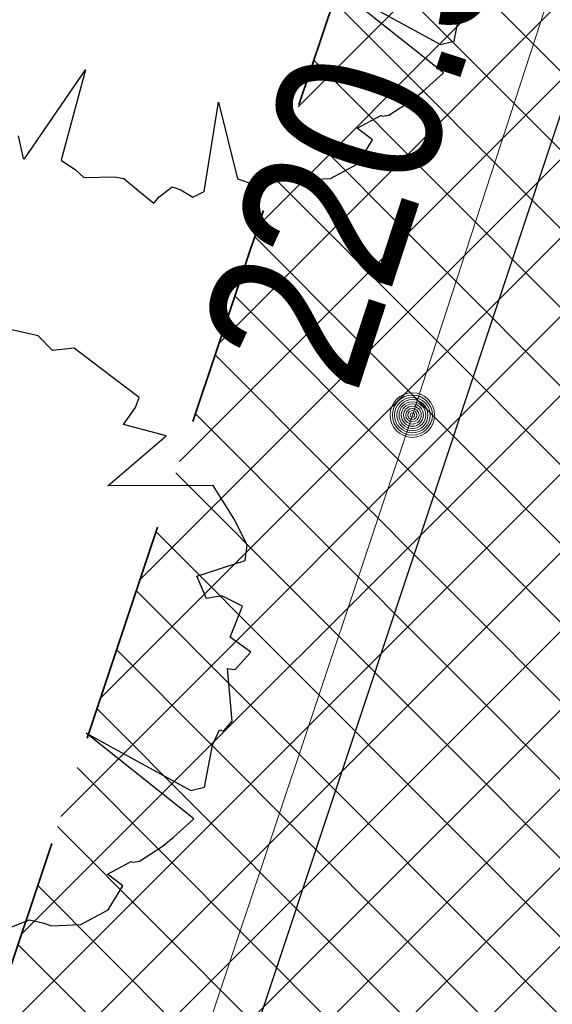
# Model space of a CAD drawing. Header units: metres. Extents: x 6599773 to 13199707, y 5688499 to 11377233.
# Tile 92 of 256: x 6599923.82 to 6599926.22, y 5688798.4 to 5688802.82. Entities that reach past the tile are written whole.
import ezdxf
from ezdxf.enums import TextEntityAlignment as Align

# ---------------------------------------------------------------- set-up
doc = ezdxf.new("R2010")
doc.units = ezdxf.units.M
doc.header["$MEASUREMENT"] = 0
for name, pattern in [('1', [0]), ('BUG', [1.5, 1, -0.5]), ('GUK', [2, 1.5, -0.5])]:
    doc.linetypes.add(name, pattern=pattern)
doc.layers.get('0').update_dxf_attribs({"linetype": 'CONTINUOUS', "lineweight": 5})
for name, color, linetype, lineweight in [('_kolor chodnik', 50, '1', 0), ('_kolor zjazdy kostka', 7, '1', 0), ('_kolor ścieżka', 10, '1', 0), ('_nasadzenia', 72, 'BUG', 30), ('_obrzeze', 10, 'BUG', 35), ('AS__Nowe_granice', 140, 'CONTINUOUS', 30), ('Kontury', 90, 'GUK', 5), ('OTK_L_5', 7, 'CONTINUOUS', 5), ('OTR_T_1', 7, 'CONTINUOUS', 5), ('OTZ_L_1', 7, 'CONTINUOUS', 5)]:
    doc.layers.add(name, color=color, linetype=linetype, lineweight=lineweight)
doc.layers.add('_kolor jezdnia', color=7, linetype='1', lineweight=0, true_color=0x00dbdb)
doc.layers.add('RS-drzewa projektowane', color=7, linetype='CONTINUOUS')
doc.styles.add('STYL_ARIAL', font='ARIALN.TTF', dxfattribs={"width": 0.75, "oblique": 0.1})
pattern_1 = [(45, (0, 0), (-0.1767766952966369, 0.1767766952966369), []), (135, (0, 0), (-0.1767766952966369, -0.1767766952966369), [])]

# ---------------------------------------------------------------- blocks, each defined once
blk = doc.blocks.new('d2')
at = {"layer": '_nasadzenia'}
for p, q in [((-293018.6644100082, 28216.42572959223), (-293018.8558436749, 28216.46941021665)), ((-293018.5676449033, 28216.32748790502), (-293018.6644100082, 28216.42572959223)), ((-293018.421270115, 28216.34265583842), (-293018.5676449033, 28216.32748790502)), ((-293018.2402983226, 28216.20477988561), (-293018.421270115, 28216.34265583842)), ((-293017.9817671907, 28216.00781423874), (-293018.2402983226, 28216.20477988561)), ((-293018.0050329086, 28215.93972023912), (-293017.9817671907, 28216.00781423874)), ((-293018.0871430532, 28215.82655175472), (-293018.0050329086, 28215.93972023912)), ((-293017.7984534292, 28215.74964162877), (-293018.0871430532, 28215.82655175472)), ((-293018.1938077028, 28215.40966504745), (-293017.7984534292, 28215.74964162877)), ((-293017.4792267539, 28215.41244162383), (-293018.1938077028, 28215.40966504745)), ((-293017.3314917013, 28215.17728852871), (-293017.4792267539, 28215.41244162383)), ((-293017.2482667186, 28215.00762989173), (-293017.3314917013, 28215.17728852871)), ((-293017.262052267, 28214.90370684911), (-293017.2482667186, 28215.00762989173)), ((-293017.5911168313, 28214.7988722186), (-293017.262052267, 28214.90370684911)), ((-293017.5240193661, 28214.64558719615), (-293017.5911168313, 28214.7988722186)), ((-293017.4198706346, 28214.66431921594), (-293017.5240193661, 28214.64558719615)), ((-293017.2806340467, 28214.59501953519), (-293017.4198706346, 28214.66431921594)), ((-293017.3634804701, 28214.38433277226), (-293017.2806340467, 28214.59501953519)), ((-293017.2244893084, 28214.28252699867), (-293017.3634804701, 28214.38433277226)), ((-293017.3293743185, 28214.16627670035), (-293017.2244893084, 28214.28252699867)), ((-293017.3515251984, 28213.81535557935), (-293017.3813259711, 28214.17316373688)), ((-293017.3813259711, 28214.17316373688), (-293017.3716003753, 28214.16984078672)), ((-293017.3716003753, 28214.16984078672), (-293017.3293743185, 28214.16627670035)), ((-293017.4071456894, 28213.74987151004), (-293017.3515251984, 28213.81535557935)), ((-293017.4827541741, 28213.65378966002), (-293017.4364681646, 28213.75747156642)), ((-293017.4364681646, 28213.75747156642), (-293017.4072913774, 28213.74750271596)), ((-293018.340181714, 28213.73353405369), (-293017.6313377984, 28213.34606689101)), ((-293017.6100354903, 28213.15411214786), (-293018.340181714, 28213.73353405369)), ((-293017.5369146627, 28213.36812186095), (-293017.4827541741, 28213.65378966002)), ((-293017.6313377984, 28213.34606689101), (-293017.5369146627, 28213.36812186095)), ((-293020.4486406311, 28212.57052589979), (-293020.0360262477, 28213.17468230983)), ((-293020.0360262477, 28213.17468230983), (-293020.2016862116, 28212.56219204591)), ((-293017.7507446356, 28213.02837527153), (-293017.6100354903, 28213.15411214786)), ((-293017.8259620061, 28212.96716830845), (-293017.7507446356, 28213.02837527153)), ((-293019.2314686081, 28212.35019368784), (-293019.1358041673, 28212.95519975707)), ((-293019.1358041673, 28212.95519975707), (-293019.0065527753, 28212.43629629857)), ((-293017.9794749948, 28212.86753276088), (-293017.8259620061, 28212.96716830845)), ((-293018.1946652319, 28212.7781072), (-293018.0347503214, 28212.86469208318)), ((-293018.0347503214, 28212.86469208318), (-293018.0250247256, 28212.86136913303)), ((-293018.0250247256, 28212.86136913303), (-293017.9794749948, 28212.86753276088)), ((-293018.0912527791, 28212.69932094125), (-293018.1946652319, 28212.7781072)), ((-293020.4929632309, 28212.72689273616), (-293020.4583662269, 28212.57384884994)), ((-293018.1899812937, 28212.5375138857), (-293018.0912527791, 28212.69932094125)), ((-293020.4583662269, 28212.57384884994), (-293020.4486406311, 28212.57052589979)), ((-293020.2016862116, 28212.56219204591), (-293020.1046756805, 28212.49645645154)), ((-293020.1046756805, 28212.49645645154), (-293020.0465675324, 28212.44401265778)), ((-293018.3759947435, 28212.43811947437), (-293018.1899812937, 28212.5375138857)), ((-293020.0465675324, 28212.44401265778), (-293019.8385154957, 28212.44897060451)), ((-293019.8385154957, 28212.44897060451), (-293019.7768382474, 28212.43876061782)), ((-293019.7768382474, 28212.43876061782), (-293019.6670238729, 28212.34692369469)), ((-293019.0065527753, 28212.43629629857), (-293018.8995712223, 28212.39974384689)), ((-293018.8995712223, 28212.39974384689), (-293018.7235287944, 28212.46995511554)), ((-293018.7235287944, 28212.46995511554), (-293018.6326747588, 28212.4497762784)), ((-293018.6326747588, 28212.4497762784), (-293018.5743211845, 28212.42983857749)), ((-293018.5743211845, 28212.42983857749), (-293018.3759947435, 28212.43811947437)), ((-293019.5372674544, 28212.31345305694), (-293019.4490008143, 28212.38106478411)), ((-293019.4490008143, 28212.38106478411), (-293019.3906472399, 28212.3611270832)), ((-293019.3906472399, 28212.3611270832), (-293019.3097642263, 28212.31176510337)), ((-293019.3097642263, 28212.31176510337), (-293019.2314686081, 28212.35019368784)), ((-293019.6670238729, 28212.34692369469), (-293019.5733370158, 28212.27146038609)), ((-293019.5733370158, 28212.27146038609), (-293019.5372674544, 28212.31345305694))]:
    blk.add_line(p, q, dxfattribs=at)
blk = doc.blocks.new('801')
at = {"color": 0}
for radius in [0.1, 0.09, 0.08, 0.07, 0.06, 0.05, 0.04, 0.03, 0.02, 0.01]:
    blk.add_circle((0, 0), radius, dxfattribs=at)

msp = doc.modelspace()

# ---------------------------------------------------------------- hatches: boundary and pattern name
at = {"layer": '_kolor chodnik'}
h = msp.add_hatch(dxfattribs=at)
h.set_pattern_fill('ANSI37', color=256, scale=2)
h.set_pattern_definition(pattern_1)
h.paths.add_polyline_path([(6599849.938171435, 5688542.085872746), (6599852.232147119, 5688548.938742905), (6599853.573135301, 5688548.489851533), (6599853.827082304, 5688549.248475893), (6599851.793849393, 5688549.929093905), (6599849.895278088, 5688548.982823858), (6599847.823506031, 5688542.793750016)])
edge = h.paths.add_edge_path()
edge.add_line((6600018.106075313, 5689087.454911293), (6600022.42781917, 5689091.229234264))
edge.add_line((6600022.42781917, 5689091.229234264), (6600020.233254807, 5689093.742094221))
edge.add_line((6600020.233254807, 5689093.742094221), (6600017.159471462, 5689091.057656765))
edge.add_arc((6600023.275194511, 5689085.3851404), 8.341433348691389, 137.1531559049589, 148.8016577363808)
edge.add_line((6600016.140105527, 5689089.706021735), (6600018.106075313, 5689087.454911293))
h.paths.add_polyline_path([(6600038.501784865, 5689187.592294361), (6600037.906968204, 5689187.700586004), (6600037.63829624, 5689186.224843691), (6600038.240083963, 5689186.115282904)])
h.paths.add_polyline_path([(6600069.098302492, 5689360.276020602), (6600068.321239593, 5689360.413462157), (6600068.064048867, 5689358.936495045), (6600068.836639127, 5689358.799546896)])
h.paths.add_polyline_path([(6600082.393785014, 5689362.950258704), (6600082.941124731, 5689366.103121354), (6600081.481377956, 5689366.361351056), (6600080.923159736, 5689363.210828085)])
h.paths.add_polyline_path([(6600074.022236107, 5689388.065861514), (6600072.983907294, 5689388.249860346), (6600072.723374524, 5689386.77253894), (6600073.760538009, 5689386.588865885)])
h.paths.add_polyline_path([(6600105.613104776, 5689486.405659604), (6600106.749499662, 5689489.711933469), (6600105.298891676, 5689490.233346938), (6600104.143487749, 5689486.917306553)], flags=17)
h.paths.add_polyline_path([(6600132.519778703, 5689678.737346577), (6600131.761827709, 5689678.896110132), (6600131.444670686, 5689677.429261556), (6600132.212256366, 5689677.269208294)])
h.paths.add_polyline_path([(6600156.649397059, 5689798.7449027), (6600156.48800471, 5689797.958860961), (6600157.450195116, 5689797.757316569), (6600157.615023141, 5689798.542205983)])
h.paths.add_polyline_path([(6600189.055358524, 5689948.643107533), (6600187.902868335, 5689948.884512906), (6600187.600024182, 5689947.417400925), (6600188.748131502, 5689947.176379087)])
edge = h.paths.add_edge_path()
edge.add_line((6600204.459383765, 5690032.969035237), (6600204.153258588, 5690031.227801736))
edge.add_arc((6600202.328347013, 5690027.299936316), 4.331100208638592, 41.85300125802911, 65.08011549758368, ccw=False)
edge.add_arc((6600032.90393149, 5690051.979071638), 174.020003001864, 352.8070218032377, 353.495463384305)
edge.add_arc((6600202.372679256, 5690027.343587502), 5.999999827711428, 55.12102442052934, 69.64815978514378)
edge = h.paths.add_edge_path()
edge.add_line((6600205.046027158, 5690040.265402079), (6600204.972740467, 5690038.483452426))
edge.add_arc((6600203.986269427, 5690044.401803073), 5.999999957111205, 279.4630688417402, 294.9140560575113)
edge.add_line((6600206.513819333, 5690038.960158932), (6600206.607027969, 5690041.030672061))
edge.add_arc((6600203.986269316, 5690044.401803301), 4.270000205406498, 284.3702444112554, 307.86193139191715, ccw=False)
edge = h.paths.add_edge_path()
edge.add_arc((6600203.547470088, 5690044.558759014), 6.446878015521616, 324.4350091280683, 356.2013368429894, ccw=False)
edge.add_arc((6600203.986269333, 5690044.401803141), 6.00000007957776, 323.2169970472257, 357.4193489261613)
h.paths.add_polyline_path([(6600208.910055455, 5690121.713696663), (6600208.146285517, 5690121.748120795), (6600207.125602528, 5690121.794124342), (6600209.971605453, 5690121.665851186)])
edge = h.paths.add_edge_path()
edge.add_line((6600238.769818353, 5690481.648294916), (6600240.338176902, 5690490.873746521))
edge.add_line((6600240.338176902, 5690490.873746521), (6600241.251295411, 5690510.829461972))
edge.add_line((6600241.251295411, 5690510.829461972), (6600239.524022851, 5690510.928942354))
edge.add_line((6600239.524022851, 5690510.928942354), (6600238.633343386, 5690491.167757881))
edge.add_line((6600238.633343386, 5690491.167757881), (6600234.579716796, 5690467.661262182))
edge.add_line((6600234.579716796, 5690467.661262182), (6600234.449796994, 5690464.966873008))
edge.add_arc((6600242.443669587, 5690464.607462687), 8.00194818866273, 177.4256738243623, 268.2543056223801)
edge.add_line((6600242.199903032, 5690456.609228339), (6600242.216657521, 5690457.359274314))
edge.add_line((6600242.216657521, 5690457.359274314), (6600242.305257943, 5690458.836738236))
edge.add_arc((6600242.444504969, 5690464.607952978), 5.772894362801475, 177.0298084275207, 268.6178439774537, ccw=False)
edge.add_line((6600236.679365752, 5690464.907083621), (6600236.951876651, 5690470.95443634))
edge.add_line((6600236.951876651, 5690470.95443634), (6600238.150786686, 5690478.210832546))
edge.add_line((6600238.150786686, 5690478.210832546), (6600238.769818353, 5690481.648294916))
h.paths.add_polyline_path([(6600238.769818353, 5690481.648294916), (6600238.150786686, 5690478.210832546), (6600239.670056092, 5690477.930590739), (6600240.266710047, 5690481.376366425)], flags=17)
edge = h.paths.add_edge_path()
edge.add_line((6600223.366500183, 5690460.339976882), (6600223.276803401, 5690457.948865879))
edge.add_arc((6600221.105749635, 5690465.64864014), 7.999999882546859, 285.7465040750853, 299.8464885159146)
edge.add_line((6600225.08717264, 5690458.709744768), (6600225.240084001, 5690461.623695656))
edge.add_arc((6600221.105749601, 5690465.648640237), 5.769999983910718, 293.06724420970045, 315.7681070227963, ccw=False)
edge = h.paths.add_edge_path()
edge.add_arc((6600220.025145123, 5690444.676291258), 5.77000016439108, 37.996647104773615, 59.94382588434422, ccw=False)
edge.add_line((6600224.572175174, 5690448.22839199), (6600224.817793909, 5690451.081798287))
edge.add_arc((6600220.025145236, 5690444.676291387), 7.999999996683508, 53.19588653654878, 68.15166733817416)
edge.add_line((6600223.00235276, 5690452.101669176), (6600222.91504296, 5690449.670427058))
edge = h.paths.add_edge_path()
edge.add_arc((6600221.105749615, 5690465.648640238), 7.999999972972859, 328.0222308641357, 357.0132597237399)
edge.add_line((6600229.094882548, 5690465.23180147), (6600229.218816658, 5690467.593604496))
edge.add_line((6600229.218816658, 5690467.593604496), (6600228.218919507, 5690467.645774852))
edge.add_line((6600228.218919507, 5690467.645774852), (6600227.891778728, 5690461.411918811))
h.paths.add_polyline_path([(6600200.980142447, 5690012.236744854), (6600202.31727834, 5690011.956662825), (6600202.522293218, 5690012.935421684), (6600201.182321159, 5690013.216097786)])
h.paths.add_polyline_path([(6600196.457878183, 5689983.98337835), (6600195.202332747, 5689984.246370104), (6600194.899091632, 5689982.777335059), (6600196.150355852, 5689982.515240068)])
edge = h.paths.add_edge_path()
edge.add_line((6600112.305909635, 5689517.99101877), (6600112.691041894, 5689519.807934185))
edge.add_line((6600112.691041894, 5689519.807934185), (6600113.245521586, 5689522.423769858))
edge.add_line((6600113.245521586, 5689522.423769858), (6600111.553124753, 5689522.782507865))
edge.add_line((6600111.553124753, 5689522.782507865), (6600107.405864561, 5689503.217226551))
edge.add_line((6600107.405864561, 5689503.217226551), (6600099.494506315, 5689480.361667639))
edge.add_line((6600099.494506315, 5689480.361667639), (6600099.182814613, 5689478.891218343))
edge.add_arc((6600107.008997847, 5689477.232359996), 8.000059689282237, 168.0325629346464, 257.7529108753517)
edge.add_line((6600105.311960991, 5689469.414366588), (6600105.784990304, 5689471.593619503))
edge.add_arc((6600107.008927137, 5689477.232314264), 5.769999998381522, 168.0321375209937, 257.7533362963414, ccw=False)
edge.add_line((6600101.364343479, 5689478.42879883), (6600101.647245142, 5689479.76342708))
edge.add_line((6600101.647245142, 5689479.76342708), (6600104.143487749, 5689486.917306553))
edge.add_line((6600104.143487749, 5689486.917306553), (6600105.298891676, 5689490.233346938))
edge.add_line((6600105.298891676, 5689490.233346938), (6600108.240043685, 5689498.809726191))
edge.add_line((6600108.240043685, 5689498.809726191), (6600112.305909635, 5689517.99101877))
h.paths.add_polyline_path([(6600136.009573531, 5689645.499114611), (6600138.333647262, 5689645.012304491), (6600138.661671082, 5689646.578318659), (6600134.869459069, 5689647.372651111)])
at = {"layer": '_kolor jezdnia'}
h = msp.add_hatch(dxfattribs=at)
h.set_pattern_fill('ANSI37', color=256, scale=2.2)
h.set_pattern_definition([(311.9999999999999, (0, 0), (0.2043648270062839, 0.1840109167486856), []), (41.99999999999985, (0, 0), (-0.1840109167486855, 0.2043648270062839), [])])
edge = h.paths.add_edge_path()
edge.add_line((6599833.066047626, 5688539.933393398), (6599850.649511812, 5688527.983462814))
edge.add_arc((6599857.337592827, 5688536.653968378), 10.95025544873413, 169.5012687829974, 232.3548431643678, ccw=False)
edge.add_arc((6599858.085851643, 5688536.618142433), 11.69295282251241, 162.2507788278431, 169.9967502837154, ccw=False)
edge.add_line((6599846.949484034, 5688540.182754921), (6599847.823506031, 5688542.793750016))
edge.add_line((6599847.823506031, 5688542.793750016), (6599849.895278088, 5688548.982823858))
edge.add_line((6599849.895278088, 5688548.982823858), (6599852.434748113, 5688556.56906746))
edge.add_line((6599852.434748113, 5688556.56906746), (6599928.48625871, 5688783.760284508))
edge.add_line((6599928.48625871, 5688783.760284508), (6599931.025728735, 5688791.34652811))
edge.add_line((6599931.025728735, 5688791.34652811), (6599996.657773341, 5688987.411326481))
edge.add_line((6599996.657773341, 5688987.411326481), (6599999.197243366, 5688994.997570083))
edge.add_line((6599999.197243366, 5688994.997570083), (6600021.930100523, 5689062.908193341))
edge.add_line((6600021.930100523, 5689062.908193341), (6600017.620224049, 5689067.371531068))
edge.add_line((6600017.620224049, 5689067.371531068), (6600016.714558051, 5689064.654078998))
edge.add_line((6600016.714558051, 5689064.654078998), (6600012.423620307, 5689051.835617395))
edge.add_line((6600012.423620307, 5689051.835617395), (6600009.884150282, 5689044.249373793))
edge.add_line((6600009.884150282, 5689044.249373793), (6599977.53516164, 5688947.612159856))
edge.add_line((6599977.53516164, 5688947.612159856), (6599974.995691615, 5688940.025916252))
edge.add_line((6599974.995691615, 5688940.025916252), (6599942.096912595, 5688841.746295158))
edge.add_line((6599942.096912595, 5688841.746295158), (6599939.557442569, 5688834.160051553))
edge.add_line((6599939.557442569, 5688834.160051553), (6599882.679288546, 5688664.246042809))
edge.add_line((6599882.679288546, 5688664.246042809), (6599880.139818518, 5688656.659799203))
edge.add_line((6599880.139818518, 5688656.659799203), (6599852.464543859, 5688573.984527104))
edge.add_line((6599852.464543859, 5688573.984527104), (6599842.470137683, 5688544.127903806))
edge.add_arc((6599835.706422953, 5688546.652910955), 7.219660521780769, 248.54809133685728, 339.52856074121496, ccw=False)
h.paths.add_polyline_path([(6600044.653202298, 5689172.271628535), (6600046.276244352, 5689181.431901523), (6600047.759199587, 5689189.801539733), (6600051.0603021, 5689208.432603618), (6600052.368792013, 5689215.817578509), (6600054.808584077, 5689229.587499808), (6600056.11707399, 5689236.972474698), (6600057.346666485, 5689243.912161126), (6600058.655146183, 5689251.297078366), (6600058.831439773, 5689252.292060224), (6600060.098987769, 5689259.445963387), (6600060.139929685, 5689259.677035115), (6600061.407468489, 5689266.830886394), (6600072.329030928, 5689328.470998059), (6600073.637511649, 5689335.855921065), (6600077.337304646, 5689356.73715072), (6600078.820259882, 5689365.106788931), (6600081.142794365, 5689378.214921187), (6600082.53851694, 5689386.092227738), (6600095.187867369, 5689457.483787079), (6600091.082877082, 5689465.8405575), (6600089.043088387, 5689454.328211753), (6600087.870641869, 5689447.711051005), (6600087.560133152, 5689445.958573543), (6600086.562151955, 5689440.326076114), (6600082.433200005, 5689417.022719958), (6600080.95024477, 5689408.65308175), (6600077.202698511, 5689387.502337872), (6600075.719743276, 5689379.132699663), (6600073.469199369, 5689366.430874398), (6600071.986244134, 5689358.061236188), (6600069.986864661, 5689346.776955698), (6600068.591142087, 5689338.899649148), (6600065.559290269, 5689321.78820693), (6600064.163567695, 5689313.91090038), (6600059.719426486, 5689288.828650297), (6600058.323703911, 5689280.951343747), (6600057.563846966, 5689276.662793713), (6600056.168124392, 5689268.785487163), (6600054.804920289, 5689261.091711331), (6600053.409197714, 5689253.214404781), (6600053.264817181, 5689252.399536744), (6600051.869094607, 5689244.522230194), (6600051.183555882, 5689240.653124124), (6600049.787833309, 5689232.775817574), (6600046.593849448, 5689214.749319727), (6600045.198126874, 5689206.872013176), (6600044.41754409, 5689202.466488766), (6600042.934588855, 5689194.096850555), (6600036.429952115, 5689157.38538759), (6600034.94699688, 5689149.01574938), (6600030.579776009, 5689124.367629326), (6600027.529365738, 5689107.151445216), (6600024.895072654, 5689094.014582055), (6600030.583685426, 5689094.264316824), (6600032.945013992, 5689106.191885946), (6600043.170247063, 5689163.901990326)])
edge = h.paths.add_edge_path()
edge.add_line((6600111.106812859, 5689535.144351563), (6600111.256844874, 5689535.85214863))
edge.add_line((6600111.256844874, 5689535.85214863), (6600112.915748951, 5689543.678261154))
edge.add_line((6600112.915748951, 5689543.678261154), (6600117.304772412, 5689564.384094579))
edge.add_line((6600117.304772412, 5689564.384094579), (6600119.067357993, 5689572.699339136))
edge.add_line((6600119.067357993, 5689572.699339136), (6600120.087667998, 5689577.512794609))
edge.add_line((6600120.087667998, 5689577.512794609), (6600121.64289057, 5689584.849775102))
edge.add_line((6600121.64289057, 5689584.849775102), (6600128.436769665, 5689616.900852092))
edge.add_line((6600128.436769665, 5689616.900852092), (6600129.991992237, 5689624.237832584))
edge.add_line((6600129.991992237, 5689624.237832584), (6600132.660554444, 5689636.827148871))
edge.add_line((6600132.660554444, 5689636.827148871), (6600133.208838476, 5689639.444704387))
edge.add_line((6600133.208838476, 5689639.444704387), (6600134.848957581, 5689647.274775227))
edge.add_line((6600134.848957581, 5689647.274775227), (6600138.97649476, 5689666.979995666))
edge.add_line((6600138.97649476, 5689666.979995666), (6600140.51410642, 5689674.320687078))
edge.add_line((6600140.51410642, 5689674.320687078), (6600145.209128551, 5689696.735129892))
edge.add_line((6600145.209128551, 5689696.735129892), (6600146.746740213, 5689704.075821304))
edge.add_line((6600146.746740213, 5689704.075821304), (6600151.462308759, 5689726.588354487))
edge.add_line((6600151.462308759, 5689726.588354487), (6600152.999920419, 5689733.929045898))
edge.add_line((6600152.999920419, 5689733.929045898), (6600155.244070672, 5689744.642813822))
edge.add_line((6600155.244070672, 5689744.642813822), (6600156.781682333, 5689751.983505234))
edge.add_line((6600156.781682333, 5689751.983505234), (6600161.635515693, 5689775.156126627))
edge.add_line((6600161.635515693, 5689775.156126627), (6600163.378142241, 5689783.475576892))
edge.add_line((6600163.378142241, 5689783.475576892), (6600163.850769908, 5689785.731942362))
edge.add_line((6600163.850769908, 5689785.731942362), (6600167.028500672, 5689800.90270461))
edge.add_line((6600167.028500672, 5689800.90270461), (6600179.490888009, 5689860.399222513))
edge.add_line((6600179.490888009, 5689860.399222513), (6600181.233514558, 5689868.718672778))
edge.add_line((6600181.233514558, 5689868.718672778), (6600181.84713393, 5689871.648144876))
edge.add_line((6600181.84713393, 5689871.648144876), (6600183.38474559, 5689878.988836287))
edge.add_line((6600183.38474559, 5689878.988836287), (6600184.935818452, 5689886.393792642))
edge.add_line((6600184.935818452, 5689886.393792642), (6600186.575937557, 5689894.223863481))
edge.add_line((6600186.575937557, 5689894.223863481), (6600194.051338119, 5689929.912074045))
edge.add_line((6600194.051338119, 5689929.912074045), (6600195.691457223, 5689937.742144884))
edge.add_line((6600195.691457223, 5689937.742144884), (6600202.915799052, 5689972.231779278))
edge.add_line((6600202.915799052, 5689972.231779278), (6600204.555918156, 5689980.061850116))
edge.add_line((6600204.555918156, 5689980.061850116), (6600206.062781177, 5689987.255744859))
edge.add_line((6600206.062781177, 5689987.255744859), (6600207.702900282, 5689995.085815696))
edge.add_line((6600207.702900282, 5689995.085815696), (6600210.232559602, 5690007.162628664))
edge.add_line((6600210.232559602, 5690007.162628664), (6600211.694938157, 5690014.144150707))
edge.add_arc((6600028.177652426, 5690052.584442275), 187.5000004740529, 348.1696294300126, 357.4195276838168)
edge.add_line((6600215.487522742, 5690044.142720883), (6600208.310270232, 5690026.480446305))
edge.add_arc((6600032.903933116, 5690051.97907145), 177.2500013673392, 348.1696294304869, 351.7289130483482, ccw=False)
edge.add_line((6600206.38894146, 5690015.640182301), (6600205.966941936, 5690013.625519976))
edge.add_line((6600205.966941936, 5690013.625519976), (6600204.326822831, 5690005.795449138))
edge.add_line((6600204.326822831, 5690005.795449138), (6600197.076961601, 5689971.183982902))
edge.add_line((6600197.076961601, 5689971.183982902), (6600195.334335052, 5689962.864532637))
edge.add_line((6600195.334335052, 5689962.864532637), (6600193.44722506, 5689953.855305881))
edge.add_line((6600193.44722506, 5689953.855305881), (6600191.909227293, 5689946.512771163))
edge.add_line((6600191.909227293, 5689946.512771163), (6600185.49684423, 5689915.899498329))
edge.add_line((6600185.49684423, 5689915.899498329), (6600183.856521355, 5689908.068454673))
edge.add_line((6600183.856521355, 5689908.068454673), (6600182.066605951, 5689899.523243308))
edge.add_line((6600182.066605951, 5689899.523243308), (6600180.32407057, 5689891.204228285))
edge.add_line((6600180.32407057, 5689891.204228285), (6600174.320344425, 5689862.541919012))
edge.add_line((6600174.320344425, 5689862.541919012), (6600172.577809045, 5689854.222903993))
edge.add_line((6600172.577809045, 5689854.222903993), (6600163.663810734, 5689811.666703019))
edge.add_line((6600163.663810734, 5689811.666703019), (6600162.023782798, 5689803.837067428))
edge.add_line((6600162.023782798, 5689803.837067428), (6600160.924220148, 5689798.587659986))
edge.add_line((6600160.924220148, 5689798.587659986), (6600159.279208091, 5689790.734229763))
edge.add_line((6600159.279208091, 5689790.734229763), (6600157.107250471, 5689780.365115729))
edge.add_line((6600157.107250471, 5689780.365115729), (6600155.462238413, 5689772.511685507))
edge.add_line((6600155.462238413, 5689772.511685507), (6600153.380318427, 5689762.572418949))
edge.add_line((6600153.380318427, 5689762.572418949), (6600151.735124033, 5689754.718118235))
edge.add_line((6600151.735124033, 5689754.718118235), (6600148.586504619, 5689739.686336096))
edge.add_line((6600148.586504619, 5689739.686336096), (6600146.885007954, 5689731.563243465))
edge.add_line((6600146.885007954, 5689731.563243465), (6600141.75088822, 5689707.052510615))
edge.add_line((6600141.75088822, 5689707.052510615), (6600140.110896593, 5689699.223048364))
edge.add_line((6600140.110896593, 5689699.223048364), (6600133.483561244, 5689667.583574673))
edge.add_line((6600133.483561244, 5689667.583574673), (6600131.860394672, 5689659.834436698))
edge.add_line((6600131.860394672, 5689659.834436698), (6600131.740984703, 5689659.26436315))
edge.add_line((6600131.740984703, 5689659.26436315), (6600130.117814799, 5689651.515209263))
edge.add_line((6600130.117814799, 5689651.515209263), (6600127.278733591, 5689637.961189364))
edge.add_line((6600127.278733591, 5689637.961189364), (6600126.924568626, 5689636.290366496))
edge.add_line((6600126.924568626, 5689636.290366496), (6600125.166244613, 5689627.995226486))
edge.add_line((6600125.166244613, 5689627.995226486), (6600118.009503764, 5689594.232298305))
edge.add_line((6600118.009503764, 5689594.232298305), (6600116.251179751, 5689585.937158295))
edge.add_line((6600116.251179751, 5689585.937158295), (6600113.665314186, 5689573.737975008))
edge.add_line((6600113.665314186, 5689573.737975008), (6600111.898534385, 5689565.402943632))
edge.add_line((6600111.898534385, 5689565.402943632), (6600104.889982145, 5689532.33911599))
edge.add_line((6600104.889982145, 5689532.33911599), (6600103.226635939, 5689524.492047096))
edge.add_line((6600103.226635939, 5689524.492047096), (6600096.623876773, 5689493.342605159))
edge.add_line((6600096.623876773, 5689493.342605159), (6600094.968986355, 5689485.53542763))
edge.add_line((6600094.968986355, 5689485.53542763), (6600094.300101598, 5689482.379870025))
edge.add_line((6600094.300101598, 5689482.379870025), (6600099.182814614, 5689478.891218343))
edge.add_line((6600099.182814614, 5689478.891218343), (6600099.494506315, 5689480.361667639))
edge.add_line((6600099.494506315, 5689480.361667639), (6600111.106812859, 5689535.144351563))
edge = h.paths.add_edge_path()
edge.add_arc((6600239.213891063, 5690851.4003676), 10.0000000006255, -2.8342403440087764, 76.13703556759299, ccw=False)
edge.add_line((6600249.201658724, 5690850.905901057), (6600249.082723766, 5690848.503524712))
edge.add_line((6600249.082723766, 5690848.503524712), (6600247.016487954, 5690806.767468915))
edge.add_line((6600247.016487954, 5690806.767468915), (6600246.092398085, 5690789.152178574))
edge.add_line((6600246.092398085, 5690789.152178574), (6600233.768116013, 5690572.015170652))
edge.add_line((6600233.768116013, 5690572.015170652), (6600228.959056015, 5690465.29620206))
edge.add_line((6600228.959056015, 5690465.29620206), (6600234.588724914, 5690465.017134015))
edge.add_line((6600234.588724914, 5690465.017134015), (6600239.26254019, 5690571.767576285))
edge.add_line((6600239.26254019, 5690571.767576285), (6600252.505038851, 5690806.400146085))
edge.add_line((6600252.505038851, 5690806.400146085), (6600254.569211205, 5690848.094521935))
edge.add_arc((6600262.559425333, 5690847.6989487), 7.999999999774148, 76.13703557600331, 177.1657596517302, ccw=False)
edge.add_line((6600264.476229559, 5690855.465921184), (6600241.609896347, 5690861.109083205))
edge = h.paths.add_edge_path()
edge.add_line((6600250.031475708, 5690451.625307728), (6600250.231741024, 5690455.772579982))
edge.add_line((6600250.231741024, 5690455.772579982), (6600246.257763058, 5690456.417303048))
edge.add_line((6600246.257763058, 5690456.417303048), (6600242.171761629, 5690456.61060902))
edge.add_arc((6600242.563100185, 5690464.586983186), 7.985968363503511, 176.9123644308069, 267.1911945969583, ccw=False)
edge.add_line((6600234.588724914, 5690465.017134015), (6600228.959056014, 5690465.29620206))
edge.add_arc((6600220.965133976, 5690465.657286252), 8.002072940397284, 267.8289300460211, 357.413716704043, ccw=False)
edge.add_line((6600220.661989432, 5690457.660957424), (6600212.406915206, 5690458.119572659))
edge.add_line((6600212.406915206, 5690458.119572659), (6600208.431872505, 5690457.817501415))
edge.add_line((6600208.431872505, 5690457.817501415), (6600208.233912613, 5690454.548331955))
edge.add_line((6600208.233912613, 5690454.548331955), (6600212.129565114, 5690453.127270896))
edge.add_line((6600212.129565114, 5690453.127270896), (6600218.640548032, 5690452.76554962))
edge.add_line((6600218.640548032, 5690452.76554962), (6600216.486747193, 5690452.885205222))
edge.add_line((6600216.486747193, 5690452.885205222), (6600220.46890539, 5690452.663974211))
edge.add_arc((6600220.025145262, 5690444.676291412), 7.999999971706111, -0.3386579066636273, 86.8201700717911, ccw=False)
edge.add_line((6600228.025005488, 5690444.629006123), (6600227.803602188, 5690439.649256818))
edge.add_line((6600227.803602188, 5690439.649256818), (6600226.885525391, 5690435.936828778))
edge.add_line((6600226.885525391, 5690435.936828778), (6600225.534849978, 5690405.967249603))
edge.add_line((6600225.534849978, 5690405.967249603), (6600226.115199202, 5690402.187514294))
edge.add_line((6600226.115199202, 5690402.187514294), (6600213.445139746, 5690121.008786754))
edge.add_line((6600213.445139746, 5690121.008786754), (6600213.352800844, 5690118.960058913))
edge.add_line((6600213.352800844, 5690118.960058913), (6600209.980184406, 5690044.131649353))
edge.add_arc((6600203.986269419, 5690044.401803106), 5.999999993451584, 257.4162346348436, 357.41934921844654, ccw=False)
edge.add_line((6600202.679069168, 5690038.545931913), (6600201.589735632, 5690033.666039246))
edge.add_line((6600201.589735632, 5690033.666039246), (6600203.67987942, 5690033.199458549))
edge.add_arc((6600202.372679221, 5690027.343587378), 5.999999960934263, -8.27108729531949, 77.41623506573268, ccw=False)
edge.add_line((6600208.310270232, 5690026.480446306), (6600215.487522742, 5690044.142720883))
edge.add_line((6600215.487522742, 5690044.142720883), (6600216.199687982, 5690059.944661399))
edge.add_line((6600216.199687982, 5690059.944661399), (6600216.537356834, 5690067.437056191))
edge.add_line((6600216.537356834, 5690067.437056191), (6600223.893528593, 5690230.66011469))
edge.add_line((6600223.893528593, 5690230.66011469), (6600224.231197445, 5690238.152509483))
edge.add_line((6600224.231197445, 5690238.152509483), (6600233.507835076, 5690443.987992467))
edge.add_arc((6600241.499722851, 5690443.627812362), 7.999999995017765, 87.29208981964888, 177.4195277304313, ccw=False)
edge.add_line((6600241.877677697, 5690451.618879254), (6600246.021541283, 5690451.422886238))
edge.add_line((6600246.021541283, 5690451.422886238), (6600246.427694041, 5690451.443388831))
edge.add_line((6600246.427694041, 5690451.443388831), (6600246.793970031, 5690451.461878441))
edge.add_line((6600246.793970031, 5690451.461878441), (6600250.031475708, 5690451.625307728))
edge = h.paths.add_edge_path()
edge.add_line((6600007.33756506, 5689086.20374581), (6600006.980466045, 5689080.740822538))
edge.add_line((6600006.980466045, 5689080.740822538), (6600007.229745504, 5689080.720859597))
edge.add_line((6600007.229745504, 5689080.720859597), (6600008.093335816, 5689080.601653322))
edge.add_line((6600008.093335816, 5689080.601653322), (6600008.702681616, 5689080.53831051))
edge.add_arc((6600008.140193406, 5689070.554142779), 9.999999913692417, -18.557800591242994, 86.77547804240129, ccw=False)
edge.add_line((6600017.620224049, 5689067.371531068), (6600021.930100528, 5689062.908193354))
edge.add_arc((6599734.83819726, 5689159.011261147), 302.7499967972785, 341.4922000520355, 343.8640860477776)
edge.add_arc((6600034.895369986, 5689072.315877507), 9.581213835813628, 98.63328270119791, 164.5273290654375, ccw=False)
edge.add_line((6600033.457137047, 5689081.788529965), (6600033.832640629, 5689081.798737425))
edge.add_line((6600033.832640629, 5689081.798737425), (6600034.422462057, 5689082.05700874))
edge.add_line((6600034.422462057, 5689082.05700874), (6600036.833623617, 5689082.139040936))
edge.add_line((6600036.833623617, 5689082.139040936), (6600036.730225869, 5689087.148851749))
edge.add_line((6600036.730225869, 5689087.148851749), (6600036.579860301, 5689087.134303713))
edge.add_arc((6600036.479565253, 5689093.136286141), 6.002820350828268, 169.1687651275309, 270.9573417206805, ccw=False)
edge.add_line((6600030.583685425, 5689094.264316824), (6600024.895072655, 5689094.014582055))
edge.add_arc((6600015.200558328, 5689096.162123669), 9.929528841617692, 271.0943432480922, 347.5094668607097, ccw=False)
edge.add_arc((6600014.909438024, 5689089.646776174), 3.446070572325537, 264.4236009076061, 278.0194998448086, ccw=False)
edge.add_line((6600014.574573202, 5689086.217014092), (6600014.299554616, 5689086.232508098))
edge.add_line((6600014.299554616, 5689086.232508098), (6600010.474232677, 5689086.448019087))
edge.add_line((6600010.474232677, 5689086.448019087), (6600007.33756506, 5689086.20374581))
edge = h.paths.add_edge_path()
edge.add_line((6600105.490725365, 5689463.953528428), (6600106.927559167, 5689464.047234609))
edge.add_line((6600106.927559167, 5689464.047234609), (6600107.835, 5689468.66))
edge.add_line((6600107.835, 5689468.66), (6600105.311960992, 5689469.414366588))
edge.add_arc((6600107.008997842, 5689477.232359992), 8.000059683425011, 168.0325628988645, 257.7529109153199, ccw=False)
edge.add_line((6600099.182814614, 5689478.891218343), (6600094.300101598, 5689482.379870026))
edge.add_arc((6600586.245114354, 5689378.10423892), 502.8750369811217, 168.032376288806, 169.9522165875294)
edge.add_line((6600091.082877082, 5689465.8405575), (6600095.187867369, 5689457.483787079))
edge.add_arc((6600103.06517392, 5689456.088064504), 8.000000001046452, 77.7533362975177, 169.9524553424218, ccw=False)
edge.add_line((6600104.762140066, 5689463.906012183), (6600105.490725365, 5689463.953528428))
at = {"layer": '_kolor zjazdy kostka'}
h = msp.add_hatch(dxfattribs=at)
h.set_pattern_fill('ANSI37', color=256, scale=2)
h.set_pattern_definition(pattern_1)
h.paths.add_polyline_path([(6600244.137440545, 5690813.934732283), (6600242.369522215, 5690814.022127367), (6600242.097568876, 5690808.528921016), (6600243.865482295, 5690808.44142671)])
h.paths.add_polyline_path([(6600247.012128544, 5690806.679412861), (6600247.44273645, 5690815.377295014), (6600247.393289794, 5690814.378518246), (6600247.113277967, 5690808.722537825)])
h.paths.add_polyline_path([(6600242.297085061, 5690788.088808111), (6600240.958726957, 5690788.155683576), (6600240.648818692, 5690782.664569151), (6600241.987258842, 5690782.599147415)])
h.paths.add_polyline_path([(6600245.558275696, 5690780.919298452), (6600246.037231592, 5690789.405686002), (6600244.985820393, 5690788.453468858), (6600244.612601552, 5690781.981345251)])
h.paths.add_polyline_path([(6600241.348405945, 5690723.711515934), (6600242.272017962, 5690722.691689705), (6600242.749709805, 5690731.155680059), (6600241.698138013, 5690730.203317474), (6600241.472690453, 5690726.27550499)])
h.paths.add_polyline_path([(6600225.772794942, 5690394.589141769), (6600224.731429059, 5690393.637598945), (6600224.461246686, 5690387.644646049), (6600225.412923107, 5690386.603142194)])
h.paths.add_polyline_path([(6600223.012390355, 5690333.280720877), (6600223.372595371, 5690341.272607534), (6600222.32835346, 5690340.318436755), (6600222.058239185, 5690334.324941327)])
h.paths.add_polyline_path([(6600215.496388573, 5690166.390602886), (6600215.856593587, 5690174.382489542), (6600214.812834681, 5690173.428760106), (6600214.542018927, 5690167.435062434)])
h.paths.add_polyline_path([(6600212.446537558, 5690121.053392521), (6600213.399499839, 5690120.010473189), (6600213.788744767, 5690128.503024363), (6600212.745135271, 5690127.54943145)])
h.paths.add_polyline_path([(6600209.977420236, 5690121.665589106), (6600210.225142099, 5690127.162117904), (6600207.346107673, 5690127.291879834), (6600207.119593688, 5690121.794395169)])
h.paths.add_polyline_path([(6600207.950178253, 5690070.725854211), (6600204.880846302, 5690070.828947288), (6600204.643784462, 5690065.333808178), (6600207.702521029, 5690065.204598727)])
h.paths.add_polyline_path([(6600200.981479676, 5690012.236464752), (6600199.969248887, 5690007.339980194), (6600201.282587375, 5690007.064882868), (6600202.31726072, 5690011.956666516)])
h.paths.add_polyline_path([(6600193.613960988, 5689970.406358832), (6600192.398010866, 5689970.660657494), (6600191.286205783, 5689965.274578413), (6600192.486379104, 5689965.023185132)])
h.paths.add_polyline_path([(6600189.061271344, 5689948.671423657), (6600189.984133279, 5689953.050774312), (6600188.818902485, 5689953.32186217), (6600187.908781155, 5689948.91282903)])
h.paths.add_polyline_path([(6600180.976201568, 5689915.317449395), (6600179.952861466, 5689910.421322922), (6600181.008474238, 5689910.200199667), (6600182.033843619, 5689915.09540201)])
h.paths.add_polyline_path([(6600176.508279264, 5689893.538690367), (6600177.476023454, 5689893.335973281), (6600178.603605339, 5689898.719146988), (6600177.636002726, 5689898.922290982)])
h.paths.add_polyline_path([(6600179.28182965, 5689859.401159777), (6600180.522246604, 5689860.211927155), (6600181.057490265, 5689860.561775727), (6600183.598022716, 5689860.029600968), (6600184.726606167, 5689865.412570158), (6600182.186324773, 5689865.943033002), (6600181.604764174, 5689866.832779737), (6600181.024456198, 5689867.720610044)])
h.paths.add_polyline_path([(6600160.20081012, 5689810.862606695), (6600159.232772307, 5689811.065842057), (6600158.207991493, 5689806.171529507), (6600159.17573568, 5689805.968812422)])
h.paths.add_polyline_path([(6600156.493917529, 5689797.987177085), (6600155.463416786, 5689793.068691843), (6600156.431160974, 5689792.865974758), (6600157.461419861, 5689797.784520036)])
edge = h.paths.add_edge_path()
edge.add_arc((6600173.111981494, 5689800.679690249), 5.999999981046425, 204.6731153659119, 239.5411154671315, ccw=False)
edge.add_arc((6600173.162096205, 5689800.685330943), 6.047914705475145, 168.3203586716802, 204.5234866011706, ccw=False)
edge.add_line((6600167.239404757, 5689801.909666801), (6600163.65166784, 5689784.781499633))
edge.add_arc((6600169.524220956, 5689783.551410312), 5.999999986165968, 139.2146049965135, 168.1696294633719, ccw=False)
edge.add_arc((6600169.524220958, 5689783.551410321), 5.999999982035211, 96.80962310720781, 139.2146050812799, ccw=False)
edge.add_line((6600168.81279652, 5689789.509083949), (6600170.070461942, 5689795.507731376))
h.paths.add_polyline_path([(6600163.526364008, 5689776.866746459), (6600166.051243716, 5689776.337874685), (6600167.179826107, 5689781.720838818), (6600164.653945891, 5689782.24992016), (6600163.941148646, 5689783.340449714), (6600163.493329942, 5689784.025580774), (6600161.750703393, 5689775.706130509), (6600162.438017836, 5689776.155376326)])
h.paths.add_polyline_path([(6600152.614191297, 5689774.643430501), (6600153.639138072, 5689779.536616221), (6600152.646757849, 5689779.74492896), (6600151.646447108, 5689774.846147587)])
h.paths.add_polyline_path([(6600150.121074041, 5689767.466820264), (6600148.177624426, 5689758.167954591), (6600149.115997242, 5689757.971390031), (6600151.066362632, 5689767.268392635)])
h.paths.add_polyline_path([(6600142.970741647, 5689739.332500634), (6600141.888449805, 5689734.142420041), (6600144.036614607, 5689733.695518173), (6600145.123068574, 5689738.882330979)])
h.paths.add_polyline_path([(6600136.256357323, 5689701.052153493), (6600137.154085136, 5689700.864096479), (6600138.287960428, 5689706.274871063), (6600137.38649247, 5689706.464182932)])
h.paths.add_polyline_path([(6600130.081494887, 5689667.099389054), (6600129.212847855, 5689667.281639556), (6600128.083282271, 5689661.898895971), (6600128.953953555, 5689661.716447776)])
h.paths.add_polyline_path([(6600128.397394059, 5689659.030340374), (6600127.554144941, 5689659.207226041), (6600126.493408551, 5689653.810049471), (6600127.269860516, 5689653.647397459)])
h.paths.add_polyline_path([(6600134.990411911, 5689640.633636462), (6600137.30714639, 5689640.148363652), (6600138.339560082, 5689645.040620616), (6600136.015486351, 5689645.500958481), (6600135.435178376, 5689646.388788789), (6600134.8548704, 5689647.276619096), (6600133.214751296, 5689639.446548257), (6600134.102581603, 5689640.026856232)])
h.paths.add_polyline_path([(6600122.164164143, 5689634.294831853), (6600121.024067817, 5689628.914244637), (6600122.015114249, 5689628.705875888), (6600123.155614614, 5689634.086346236)])
h.paths.add_polyline_path([(6600114.542075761, 5689593.450769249), (6600113.493359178, 5689593.398339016), (6600112.364315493, 5689588.045694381), (6600113.29076438, 5689587.547532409)])
h.paths.add_polyline_path([(6600110.194543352, 5689572.941097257), (6600109.207819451, 5689573.148880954), (6600108.06771793, 5689567.768269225), (6600109.050143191, 5689567.53521504)])
h.paths.add_polyline_path([(6600119.083213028, 5689565.540446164), (6600119.089125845, 5689565.542290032), (6600121.462438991, 5689565.065690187), (6600122.598093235, 5689570.447168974), (6600120.229622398, 5689570.949214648), (6600119.651446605, 5689571.8119627), (6600119.073270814, 5689572.72765526), (6600117.310757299, 5689564.412754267)])
h.paths.add_polyline_path([(6600101.698666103, 5689532.937884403), (6600100.730666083, 5689533.141679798), (6600099.694214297, 5689528.250234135), (6600100.669121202, 5689528.045267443)])
h.paths.add_polyline_path([(6600094.06402112, 5689496.827028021), (6600093.080194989, 5689497.033910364), (6600092.036590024, 5689492.143967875), (6600093.038865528, 5689491.933250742)])
h.paths.add_polyline_path([(6600083.709836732, 5689453.749808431), (6600082.738586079, 5689448.336231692), (6600084.647281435, 5689448.027407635), (6600085.606840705, 5689453.416583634)])
h.paths.add_polyline_path([(6600084.434394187, 5689446.825895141), (6600083.731191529, 5689446.921126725), (6600082.928047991, 5689442.491821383), (6600083.649300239, 5689442.394910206)])
h.paths.add_polyline_path([(6600078.04194071, 5689410.721110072), (6600078.996952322, 5689416.137564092), (6600078.0548333, 5689416.304853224), (6600077.111232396, 5689410.886043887)])
h.paths.add_polyline_path([(6600072.911565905, 5689386.768652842), (6600071.96046622, 5689381.312635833), (6600072.800073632, 5689381.163221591), (6600073.76645083, 5689386.590709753)])
h.paths.add_polyline_path([(6600082.887400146, 5689379.432062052), (6600085.278102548, 5689379.034943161), (6600086.160383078, 5689383.956496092), (6600083.759726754, 5689384.355378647), (6600083.152078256, 5689385.224725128), (6600082.544429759, 5689386.094071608), (6600081.148707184, 5689378.216765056), (6600082.018053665, 5689378.824413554)])
h.paths.add_polyline_path([(6600080.731401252, 5689363.247695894), (6600080.041469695, 5689363.369939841), (6600079.433821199, 5689364.239286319), (6600078.8261727, 5689365.108632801), (6600077.343217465, 5689356.73899459), (6600078.212563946, 5689357.346643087), (6600079.081910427, 5689357.954291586), (6600081.429189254, 5689357.564866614), (6600082.388748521, 5689362.980514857)])
h.paths.add_polyline_path([(6600069.104215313, 5689360.304336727), (6600070.063917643, 5689365.720487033), (6600069.2708267, 5689365.861009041), (6600068.327152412, 5689360.441778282)])
h.paths.add_polyline_path([(6600066.55061698, 5689345.891799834), (6600065.546169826, 5689346.069805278), (6600064.677796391, 5689341.145792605), (6600065.678290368, 5689340.968483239)])
h.paths.add_polyline_path([(6600061.138656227, 5689321.077501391), (6600060.270282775, 5689316.15348863), (6600061.250715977, 5689315.979734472), (6600062.127590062, 5689320.902245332)])
h.paths.add_polyline_path([(6600055.325252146, 5689288.11325564), (6600054.456878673, 5689283.189242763), (6600055.410852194, 5689283.020177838), (6600056.28317863, 5689287.917022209)])
h.paths.add_polyline_path([(6600048.045675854, 5689182.819289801), (6600050.371939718, 5689182.407116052), (6600051.314445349, 5689187.67761207), (6600048.980409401, 5689188.064690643), (6600048.372760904, 5689188.934037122), (6600047.765112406, 5689189.803383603), (6600046.306982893, 5689181.603992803), (6600046.972918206, 5689182.069462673)])
h.paths.add_polyline_path([(6600040.943690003, 5689201.374141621), (6600039.339175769, 5689201.66987967), (6600038.429882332, 5689196.244216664), (6600039.984130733, 5689195.958493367)])
h.paths.add_polyline_path([(6600032.993704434, 5689156.473759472), (6600032.278185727, 5689156.600537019), (6600031.299242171, 5689151.188930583), (6600032.034145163, 5689151.058111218)])
h.paths.add_polyline_path([(6600026.309179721, 5689123.603833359), (6600025.417362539, 5689118.683970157), (6600026.271201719, 5689118.532684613), (6600027.143528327, 5689123.456001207)])
h.paths.add_polyline_path([(6600013.302986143, 5689054.462576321), (6600015.84245617, 5689062.048819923), (6600014.576741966, 5689061.417973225), (6600012.672139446, 5689055.728290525)])
h.paths.add_polyline_path([(6599974.547216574, 5688938.686171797), (6599977.086686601, 5688946.272415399), (6599975.820972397, 5688945.641568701), (6599973.916369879, 5688939.951886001)])
h.paths.add_polyline_path([(6599942.102825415, 5688841.748139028), (6599940.837111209, 5688841.117292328), (6599938.932508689, 5688835.427609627), (6599939.563355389, 5688834.161895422)])
h.paths.add_polyline_path([(6599882.685201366, 5688664.247886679), (6599881.419487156, 5688663.617039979), (6599879.514884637, 5688657.927357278), (6599880.145731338, 5688656.661643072)])
h.paths.add_polyline_path([(6599851.799762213, 5688549.930937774), (6599853.832995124, 5688549.250319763), (6599855.420163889, 5688553.991722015), (6599853.386930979, 5688554.672340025), (6599852.913795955, 5688555.621625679), (6599852.440660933, 5688556.570911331), (6599849.901190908, 5688548.984667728)])
h.paths.add_polyline_path([(6600233.581687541, 5690586.458647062), (6600234.520016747, 5690585.337735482), (6600234.976631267, 5690593.42826699), (6600233.922640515, 5690592.499827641)])
h.paths.add_polyline_path([(6600231.728371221, 5690526.750719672), (6600230.676277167, 5690525.793817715), (6600230.420013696, 5690519.782861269), (6600231.363586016, 5690518.655686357)])
h.paths.add_polyline_path([(6600237.577122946, 5690639.505119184), (6600236.516490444, 5690638.540451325), (6600236.176926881, 5690632.541599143), (6600237.1204992, 5690631.41442423)])
h.paths.add_polyline_path([(6600238.927801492, 5690681.139540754), (6600239.8637879, 5690680.021427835), (6600240.320411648, 5690688.112122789), (6600239.268317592, 5690687.155220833)])
h.paths.add_polyline_path([(6600218.122284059, 5690224.814875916), (6600217.079933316, 5690223.862433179), (6600216.809648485, 5690217.865326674), (6600217.762143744, 5690216.822918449)])
h.paths.add_polyline_path([(6600219.363739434, 5690274.535639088), (6600220.315886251, 5690273.493612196), (6600220.675810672, 5690281.480778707), (6600219.633750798, 5690280.528598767)])
h.paths.add_polyline_path([(6600168.75986753, 5689856.554734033), (6600169.729143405, 5689856.351696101), (6600170.857343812, 5689861.737822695), (6600169.889741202, 5689861.940966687)])
h.paths.add_polyline_path([(6600168.841833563, 5689852.115601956), (6600167.871405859, 5689852.319339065), (6600166.844894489, 5689847.425845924), (6600167.816759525, 5689847.221809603)])
at = {"layer": '_kolor ścieżka'}
h = msp.add_hatch(dxfattribs=at)
h.set_pattern_fill('ANSI37', color=10, scale=2)
h.set_pattern_definition(pattern_1)
edge = h.paths.add_edge_path()
edge.add_line((6599877.145262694, 5688659.244027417), (6599854.614951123, 5688591.938475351))
edge.add_line((6599854.614951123, 5688591.938475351), (6599854.214414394, 5688589.387325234))
edge.add_line((6599854.214414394, 5688589.387325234), (6599839.435327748, 5688545.233719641))
edge.add_arc((6599834.52303551, 5688547.748213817), 5.518450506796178, 246.5150871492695, 332.8930934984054, ccw=False)
edge.add_line((6599832.323891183, 5688542.68688393), (6599836.925902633, 5688539.594394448))
edge.add_arc((6599835.881373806, 5688546.528699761), 7.012533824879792, 278.5661808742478, 339.9794081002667)
edge.add_line((6599842.470137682, 5688544.127903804), (6599857.359687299, 5688588.607952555))
edge.add_line((6599857.359687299, 5688588.607952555), (6599857.303782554, 5688591.591210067))
edge.add_line((6599857.303782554, 5688591.591210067), (6599879.508971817, 5688657.925513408))
edge.add_line((6599879.508971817, 5688657.925513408), (6599879.193548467, 5688658.558370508))
edge.add_line((6599879.193548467, 5688658.558370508), (6599877.145262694, 5688659.244027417))
h.paths.add_polyline_path([(6599879.193548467, 5688658.558370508), (6599879.508971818, 5688657.925513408), (6599881.413574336, 5688663.615196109), (6599880.780717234, 5688663.299772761), (6599878.732431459, 5688663.985429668), (6599877.145262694, 5688659.244027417)])
h.paths.add_polyline_path([(6599938.926595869, 5688835.425765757), (6599938.61117252, 5688836.058622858), (6599936.562886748, 5688836.744279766), (6599878.732431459, 5688663.985429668), (6599880.780717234, 5688663.299772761), (6599881.413574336, 5688663.615196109)])
h.paths.add_polyline_path([(6599974.364844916, 5688941.291630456), (6599974.049421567, 5688941.924487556), (6599972.001135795, 5688942.610144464), (6599936.562886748, 5688836.744279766), (6599938.61117252, 5688836.058622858), (6599938.926595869, 5688835.425765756)])
h.paths.add_polyline_path([(6599974.049421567, 5688941.924487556), (6599974.364844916, 5688941.291630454), (6600009.253303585, 5689045.515087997), (6600008.937880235, 5689046.147945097), (6600006.889594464, 5689046.833602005), (6599972.001135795, 5688942.610144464)])
h.paths.add_polyline_path([(6600008.937880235, 5689046.147945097), (6600009.253303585, 5689045.515087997), (6600011.157906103, 5689051.204770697), (6600010.525049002, 5689050.889347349), (6600008.476763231, 5689051.575004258), (6600006.889594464, 5689046.833602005)])
edge = h.paths.add_edge_path()
edge.add_arc((6599858.085851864, 5688536.618142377), 11.69295304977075, 162.2507788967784, 169.9967501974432)
edge.add_line((6599846.570656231, 5688538.649255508), (6599849.824991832, 5688528.706403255))
edge.add_line((6599849.824991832, 5688528.706403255), (6599853.135519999, 5688528.731057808))
edge.add_line((6599853.135519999, 5688528.731057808), (6599849.868997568, 5688538.728963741))
edge.add_line((6599849.868997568, 5688538.728963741), (6599850.886451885, 5688541.768438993))
edge.add_line((6599850.886451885, 5688541.768438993), (6599849.938171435, 5688542.085872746))
edge.add_line((6599849.938171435, 5688542.085872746), (6599847.823506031, 5688542.793750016))
edge.add_line((6599847.823506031, 5688542.793750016), (6599846.949484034, 5688540.182754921))
edge = h.paths.add_edge_path()
edge.add_arc((6600008.743460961, 5689068.123037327), 7.659999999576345, 341.4922000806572, 372.1491631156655)
edge.add_line((6600016.231900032, 5689069.735141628), (6600014.371922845, 5689078.374983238))
edge.add_arc((6600008.140193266, 5689070.554142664), 10.00000004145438, 51.45178747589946, 78.26461791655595)
edge.add_line((6600010.174112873, 5689080.345116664), (6600010.018184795, 5689077.577393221))
edge.add_arc((6600009.814745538, 5689075.098871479), 2.486856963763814, 14.594442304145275, 85.30763078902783, ccw=False)
edge.add_line((6600012.221360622, 5689075.725498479), (6600013.747330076, 5689068.637167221))
edge.add_line((6600013.747330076, 5689068.637167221), (6600013.596857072, 5689066.921144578))
edge.add_line((6600013.596857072, 5689066.921144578), (6600008.476763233, 5689051.575004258))
edge.add_line((6600008.476763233, 5689051.575004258), (6600010.525049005, 5689050.88934735))
edge.add_line((6600010.525049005, 5689050.88934735), (6600011.157906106, 5689051.204770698))
edge.add_line((6600011.157906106, 5689051.204770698), (6600016.00728921, 5689065.691494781))

# ---------------------------------------------------------------- linework, layer by layer
at = {"layer": '_obrzeze'}
msp.add_line((6600013.484863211, 5689066.53586856), (6599854.614951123, 5688591.938475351), dxfattribs=at)
at = {"layer": 'AS__Nowe_granice'}
msp.add_lwpolyline([(6600019.34, 5689081.95), (6599838.5601, 5688539.0294)], dxfattribs=at)
at = {"layer": 'Kontury', "color": 3, "linetype": '1'}
msp.add_lwpolyline([(6599892.9185, 5688702.2792), (6599942.545, 5688851.3184)], dxfattribs=at)
at = {"layer": 'OTK_L_5', "color": 7}
for points in [[(6599935.457, 5688831.303), (6599925.59, 5688801.046)], [(6599925.59, 5688801.046), (6599916.5, 5688773.851)]]:
    msp.add_lwpolyline(points, dxfattribs=at)
at = {"layer": 'OTZ_L_1', "color": 7, "linetype": '1'}
for points in [[(6599935.457, 5688831.303), (6599925.59, 5688801.046)], [(6599925.59, 5688801.046), (6599916.5, 5688773.851)]]:
    msp.add_lwpolyline(points, dxfattribs=at)

# ---------------------------------------------------------------- block references
at = {"layer": 'OTR_T_1', "color": 7, "rotation": 0.0008399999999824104}
msp.add_blockref('801', (6599925.59, 5688801.046), dxfattribs=at)
at = {"layer": 'RS-drzewa projektowane', "xscale": 0.6632819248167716, "yscale": 0.6632819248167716, "zscale": 0.6632819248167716}
for p in [(6794279.014206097, 5670089.308938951), (6794277.892083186, 5670085.956783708)]:
    msp.add_blockref('d2', p, dxfattribs=at)

# ---------------------------------------------------------------- texts
at = {"layer": 'OTR_T_1', "color": 7, "style": 'STYL_ARIAL'}
msp.add_text('220.5', height=0.75, rotation=71.9, dxfattribs=at).set_placement((6599925.5504, 5688801.0589), align=Align.BOTTOM_LEFT)

doc.saveas('drawing.dxf')
